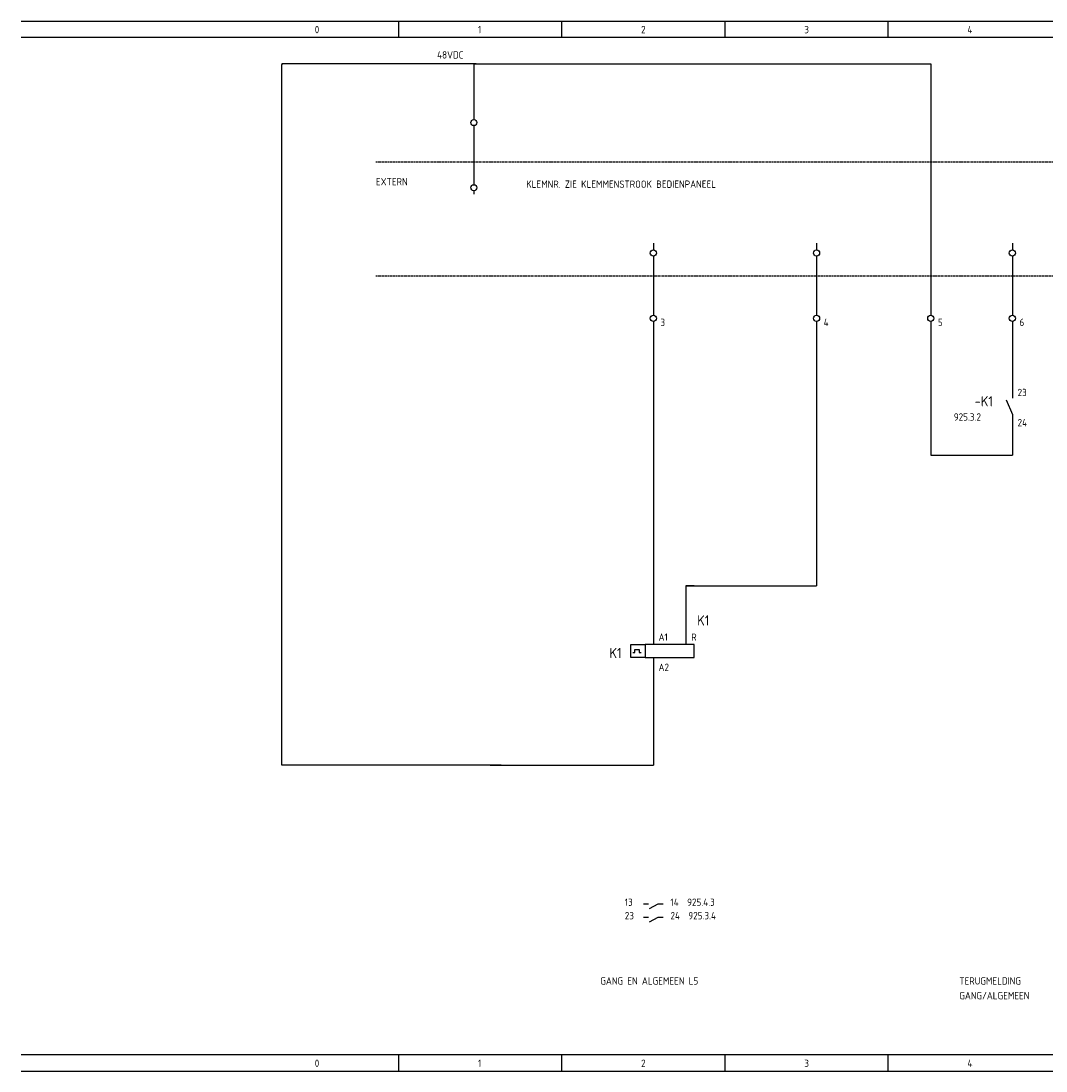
# Model space of a CAD drawing. Extents: x 30 to 1445, y -41 to 524.
# Tile 3 of 8: x 940 to 1191, y -41 to 216. Entities that reach past the tile are written whole.
import ezdxf

# ---------------------------------------------------------------- set-up
doc = ezdxf.new("R2010")
doc.units = 0
doc.linetypes.add('EPLANLINE2', pattern=[0.375, 0.25, -0.125])
doc.linetypes.add('EPLANLINE7', pattern=[0])
for name, color, linetype in [('AANSLUITCODE', 3, 'CONTINUOUS'), ('AUTOCONNECTING', 2, 'CONTINUOUS'), ('CONTACTSPIEGEL', 7, 'CONTINUOUS'), ('EL6222--', 3, 'CONTINUOUS'), ('KLEMMEN', 7, 'CONTINUOUS'), ('KRUISVERWIJZING', 7, 'CONTINUOUS'), ('ODC', 5, 'CONTINUOUS'), ('ONDERHOEK', 1, 'CONTINUOUS'), ('SPEC_TEKST', 5, 'CONTINUOUS'), ('SYMBOOL', 4, 'CONTINUOUS')]:
    doc.layers.add(name, color=color, linetype=linetype)
doc.styles.get("Standard").update_dxf_attribs({"font": 'ISOCP'})

# ---------------------------------------------------------------- blocks, each defined once
blk = doc.blocks.new('SO282')
at = {"layer": 'SYMBOOL', "color": 3, "linetype": 'EPLANLINE7'}
for p in [(0, 4), (-2, 0)]:
    blk.add_line(p, (0, 0), dxfattribs=at)
blk = doc.blocks.new('190_0_CBZ_NEN')
at = {"layer": 'SYMBOOL', "color": 3, "linetype": 'EPLANLINE7'}
for p, q in [((0, 4), (0, 3.2)), ((0, 3.2), (0, 1.6)), ((-5.5, -1.6), (-5.5, 1.6)), ((-5.5, 1.6), (-2, 1.6)), ((-4.5, -0.4), (-4.5, 0.4)), ((-4.5, 0.4), (-3.5, 0.4)), ((-3.5, 0.4), (-3.5, -0.4)), ((0, 1.6), (-2, 1.6)), ((-2, 1.6), (-2, -1.6)), ((10, 1.6), (-1, 1.6)), ((10, -1.6), (10, 1.6)), ((-2, -1.6), (-5.5, -1.6)), ((-5, -0.4), (-4.5, -0.4)), ((-3.5, -0.4), (-3, -0.4)), ((-2, -1.6), (-1, -1.6)), ((-1, -1.6), (10, -1.6)), ((0, -1.6), (0, -3.2)), ((0, -3.2), (0, -4))]:
    blk.add_line(p, q, dxfattribs=at)
blk = doc.blocks.new('163_0_CBZ_NEN')
at = {"layer": 'SYMBOOL', "color": 3, "linetype": 'EPLANLINE7'}
for p, q in [((0, 4), (0, 3.2)), ((0, 3.2), (0, 1.6))]:
    blk.add_line(p, q, dxfattribs=at)
blk = doc.blocks.new('SO281')
at = {"layer": 'SYMBOOL', "color": 3, "linetype": 'EPLANLINE7'}
for p, q in [((2, 0), (0, 0)), ((0, 0), (0, -2))]:
    blk.add_line(p, q, dxfattribs=at)
blk = doc.blocks.new('30_0_CBZ_NEN')
at = {"layer": 'SYMBOOL', "color": 3, "linetype": 'EPLANLINE7'}
for p, q in [((0, 4), (0, 3.2)), ((0, 3.2), (0, 2.4)), ((0, 0.8), (0, 0))]:
    blk.add_line(p, q, dxfattribs=at)
blk.add_circle((0, 1.6), 0.75, dxfattribs=at)
blk = doc.blocks.new('1_0_CBZ_NEN')
at = {"layer": 'SYMBOOL', "color": 3, "linetype": 'EPLANLINE7'}
for p, q in [((0, 4), (0, 3.2)), ((0, 3.2), (0, 2)), ((-1.5, 1.6), (0, -2)), ((0, -2), (0, -3.2)), ((0, -3.2), (0, -4))]:
    blk.add_line(p, q, dxfattribs=at)
blk = doc.blocks.new('SO283')
at = {"layer": 'SYMBOOL', "color": 3, "linetype": 'EPLANLINE7'}
for p, q in [((0, 4), (0, 0)), ((0, 0), (2, 0))]:
    blk.add_line(p, q, dxfattribs=at)

msp = doc.modelspace()

# ---------------------------------------------------------------- linework, layer by layer
at = {"layer": 'AUTOCONNECTING', "color": 3, "linetype": 'EPLANLINE7'}
for p, q in [((1050.61, 205.76), (1162.61, 205.76)), ((1050.61, 205.76), (1050.61, 193.76)), ((1162.61, 205.76), (1162.61, 145.76)), ((1050.61, 189.76), (1050.61, 177.76)), ((1094.61, 157.76), (1094.61, 145.76)), ((1134.61, 157.76), (1134.61, 145.76)), ((1182.61, 157.76), (1182.61, 145.76)), ((1094.61, 141.76), (1094.61, 65.76)), ((1134.61, 141.76), (1134.61, 77.76)), ((1162.61, 141.76), (1162.61, 109.76)), ((1182.61, 141.76), (1182.61, 125.76)), ((1182.61, 117.76), (1182.61, 109.76)), ((1162.61, 109.76), (1182.61, 109.76)), ((1102.61, 77.76), (1134.61, 77.76)), ((1102.61, 77.76), (1102.61, 65.76)), ((1094.61, 57.76), (1094.61, 33.76)), ((1054.61, 33.76), (1094.61, 33.76))]:
    msp.add_line(p, q, dxfattribs=at)
at = {"layer": 'CONTACTSPIEGEL', "color": 1, "linetype": 'EPLANLINE7'}
for p, q in [((1092.21, -0.24), (1092.69, -0.24)), ((1092.69, -0.24), (1093.41, -0.24)), ((1093.66, -1.36), (1095.81, -0.24)), ((1095.81, -0.24), (1096.54, -0.24)), ((1096.54, -0.24), (1097.01, -0.24)), ((1092.21, -3.54), (1092.69, -3.54)), ((1092.69, -3.54), (1093.41, -3.54)), ((1093.66, -4.66), (1095.81, -3.54)), ((1095.81, -3.54), (1096.54, -3.54)), ((1096.54, -3.54), (1097.01, -3.54))]:
    msp.add_line(p, q, dxfattribs=at)
at = {"layer": 'EL6222--'}
for p, q in [((1051.2, 205.75), (1003.52, 205.75)), ((1003.52, 205.75), (1003.52, 205.49)), ((1003.52, 33.73), (1003.52, 205.57)), ((1057.28, 33.73), (1003.52, 33.73))]:
    msp.add_line(p, q, dxfattribs=at)
at = {"layer": 'ONDERHOEK', "color": 1, "linetype": 'EPLANLINE7'}
for p, q in [((939.61, 216.26), (1444.61, 216.26)), ((1032.11, 216.26), (1032.11, 212.26)), ((1072.11, 216.26), (1072.11, 212.26)), ((1112.11, 216.26), (1112.11, 212.26)), ((1152.11, 216.26), (1152.11, 212.26)), ((939.61, 212.26), (1444.61, 212.26)), ((1444.61, -37.24), (939.61, -37.24)), ((1032.11, -37.24), (1032.11, -41.24)), ((1072.11, -37.24), (1072.11, -41.24)), ((1112.11, -37.24), (1112.11, -41.24)), ((1152.11, -37.24), (1152.11, -41.24)), ((939.61, -41.24), (1444.61, -41.24))]:
    msp.add_line(p, q, dxfattribs=at)
at = {"layer": 'ONDERHOEK', "color": 4, "linetype": 'EPLANLINE7'}
for p, q in [((939.61, 216.26), (939.61, 216.26)), ((939.61, -37.24), (939.61, -37.24))]:
    msp.add_line(p, q, dxfattribs=at)
at = {"layer": 'SYMBOOL', "color": 1, "linetype": 'EPLANLINE2'}
for p, q in [((1026.61, 181.76), (1354.61, 181.76)), ((1026.61, 153.76), (1354.61, 153.76))]:
    msp.add_line(p, q, dxfattribs=at)

# ---------------------------------------------------------------- block references
at = {"layer": 'SYMBOOL'}
for name, p in [('30_0_CBZ_NEN', (1050.61, 189.76)), ('30_0_CBZ_NEN', (1050.61, 173.76)), ('30_0_CBZ_NEN', (1094.61, 157.76)), ('30_0_CBZ_NEN', (1134.61, 157.76)), ('30_0_CBZ_NEN', (1182.61, 157.76)), ('SO283', (1162.61, 109.76)), ('SO282', (1182.61, 109.76)), ('SO282', (1134.61, 77.76)), ('SO281', (1102.61, 77.76))]:
    msp.add_blockref(name, p, dxfattribs=at)
ref = msp.add_blockref('30_0_CBZ_NEN', (1094.61, 141.76), dxfattribs=at)
ref.add_attrib('AANSLUITCODERING_1', '3', (1096.36, 141.46), dxfattribs={"layer": 'KLEMMEN', "color": 2, "height": 1.8})
ref = msp.add_blockref('30_0_CBZ_NEN', (1134.61, 141.76), dxfattribs=at)
ref.add_attrib('AANSLUITCODERING_1', '4', (1136.36, 141.46), dxfattribs={"layer": 'KLEMMEN', "color": 2, "height": 1.8})
ref = msp.add_blockref('30_0_CBZ_NEN', (1162.61, 141.76), dxfattribs=at)
ref.add_attrib('AANSLUITCODERING_1', '5', (1164.36, 141.46), dxfattribs={"layer": 'KLEMMEN', "color": 2, "height": 1.8})
ref = msp.add_blockref('30_0_CBZ_NEN', (1182.61, 141.76), dxfattribs=at)
ref.add_attrib('AANSLUITCODERING_1', '6', (1184.36, 141.46), dxfattribs={"layer": 'KLEMMEN', "color": 2, "height": 1.8})
ref = msp.add_blockref('1_0_CBZ_NEN', (1182.61, 121.76), dxfattribs=at)
ref.add_attrib('ODC_1', '-K1', (1173.36, 121.76), dxfattribs={"layer": 'ODC', "color": 3, "height": 2.5})
ref.add_attrib('AANSLUITCODERING_1', '23', (1183.89, 124.26), dxfattribs={"layer": 'AANSLUITCODE', "color": 2, "height": 1.8})
ref.add_attrib('AANSLUITCODERING_2', '24', (1183.89, 116.86), dxfattribs={"layer": 'AANSLUITCODE', "color": 2, "height": 1.8})
ref = msp.add_blockref('163_0_CBZ_NEN', (1102.61, 61.76), dxfattribs=at)
ref.add_attrib('ODC_1', 'K1', (1105.36, 68.01), dxfattribs={"layer": 'ODC', "color": 3, "height": 2.5})
ref.add_attrib('AANSLUITCODERING_1', 'R', (1103.89, 64.26), dxfattribs={"layer": 'AANSLUITCODE', "color": 2, "height": 1.8})
ref = msp.add_blockref('190_0_CBZ_NEN', (1094.61, 61.76), dxfattribs=at)
ref.add_attrib('ODC_1', 'K1', (1083.86, 60.01), dxfattribs={"layer": 'ODC', "color": 3, "height": 2.5})
ref.add_attrib('AANSLUITCODERING_1', 'A1', (1095.89, 64.26), dxfattribs={"layer": 'AANSLUITCODE', "color": 2, "height": 1.8})
ref.add_attrib('AANSLUITCODERING_2', 'A2', (1095.89, 56.86), dxfattribs={"layer": 'AANSLUITCODE', "color": 2, "height": 1.8})

# ---------------------------------------------------------------- texts
at = {"layer": 'CONTACTSPIEGEL', "color": 2}
for s, p in [('13', (1087.61, -0.74)), ('14  925.4.3', (1098.81, -0.74)), ('23', (1087.61, -4.04)), ('24  925.3.4', (1098.81, -4.04))]:
    msp.add_text(s, height=1.8, dxfattribs=at).set_placement(p)
at = {"layer": 'KRUISVERWIJZING', "color": 2}
msp.add_text('925.3.2', height=1.8, dxfattribs=at).set_placement((1168.26, 118.26))
at = {"layer": 'ONDERHOEK', "color": 2}
for s, p in [('0 ', (1011.61, 213.26)), ('1 ', (1051.61, 213.26)), ('2 ', (1091.61, 213.26)), ('3 ', (1131.61, 213.26)), ('4 ', (1171.61, 213.26)), ('0 ', (1011.61, -40.24)), ('1 ', (1051.61, -40.24)), ('2 ', (1091.61, -40.24)), ('3 ', (1131.61, -40.24)), ('4 ', (1171.61, -40.24))]:
    msp.add_text(s, height=1.8, dxfattribs=at).set_placement(p)
at = {"layer": 'SPEC_TEKST', "color": 2}
for s, p in [('48VDC', (1041.61, 207.05)), ('EXTERN', (1026.61, 175.96)), ('KLEMNR. ZIE KLEMMENSTROOK BEDIENPANEEL', (1063.45, 175.35)), ('GANG EN ALGEMEEN L5', (1081.61, -20.04)), ('TERUGMELDING', (1169.61, -20.04)), ('GANG/ALGEMEEN', (1169.61, -23.64))]:
    msp.add_text(s, height=1.8, dxfattribs=at).set_placement(p)

doc.saveas('drawing.dxf')
